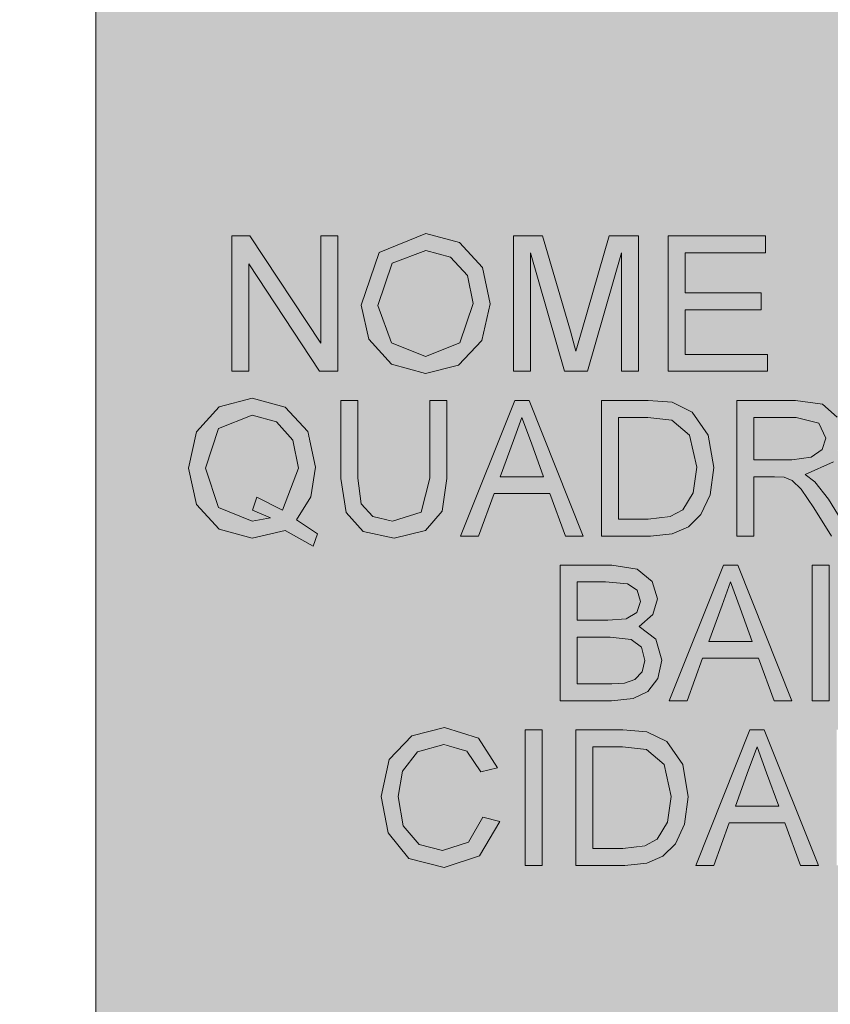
# Model space of a CAD drawing. Header units: metres. Extents: x -18.5 to 0.7, y -18.1 to 10.3.
# Tile 12 of 42: x -17.973 to -17.822, y 1.821 to 2.003. Entities that reach past the tile are written whole.
import ezdxf

# ---------------------------------------------------------------- set-up
doc = ezdxf.new("R2010")
doc.units = ezdxf.units.M
doc.layers.add('A-GENM', color=7, linetype='Continuous', lineweight=5)
doc.layers.add('I-FURN', color=7, linetype='Continuous', lineweight=5)

# ---------------------------------------------------------------- blocks, each defined once
blk = doc.blocks.new('PLACA_ENDERECO1 - PLACA_ENDERECO-2791811-MURETA_1')
at = {"layer": 'I-FURN', "true_color": 0xfffffc}
h = blk.add_hatch(color=7, dxfattribs=at)
h.paths.add_polyline_path([(-17.93989, 1.808), (-17.65854, 1.808), (-17.65854, 2.008), (-17.95854, 2.008), (-17.95854, 1.808)])
h.paths.add_polyline_path([(-17.72339, 1.84625), (-17.72971, 1.84797), (-17.73392, 1.85262), (-17.73536, 1.85887), (-17.73201, 1.86863), (-17.72335, 1.87215), (-17.71712, 1.8705), (-17.71288, 1.86588), (-17.71149, 1.85884), (-17.71296, 1.85235), (-17.71731, 1.8478)])
h.paths.add_polyline_path([(-17.89398, 1.84625), (-17.90052, 1.8479), (-17.90435, 1.85268), (-17.90566, 1.8594), (-17.90418, 1.86622), (-17.89995, 1.87064), (-17.89391, 1.87215), (-17.88763, 1.8702), (-17.88408, 1.86469), (-17.88722, 1.86394), (-17.89, 1.86786), (-17.89429, 1.86894), (-17.89895, 1.86767), (-17.90172, 1.86407), (-17.90252, 1.85939), (-17.90158, 1.85399), (-17.89863, 1.85054), (-17.89429, 1.84939), (-17.88949, 1.85095), (-17.88683, 1.85557), (-17.88369, 1.85477), (-17.88741, 1.84843), (-17.89, 1.84758)])
h.paths.add_polyline_path([(-17.74964, 1.84625), (-17.75635, 1.84783), (-17.7609, 1.8524), (-17.7624, 1.85921), (-17.7609, 1.86591), (-17.7565, 1.87061), (-17.7499, 1.87215), (-17.74494, 1.87123), (-17.74154, 1.86878), (-17.73964, 1.86462), (-17.74255, 1.86383), (-17.74397, 1.86671), (-17.74642, 1.86839), (-17.75015, 1.86898), (-17.75396, 1.86834), (-17.7567, 1.86656), (-17.75838, 1.86383), (-17.75927, 1.85908), (-17.75811, 1.85374), (-17.75468, 1.85046), (-17.74948, 1.84947), (-17.7456, 1.8502), (-17.74242, 1.85192), (-17.74242, 1.85646), (-17.74948, 1.85646), (-17.74948, 1.8596), (-17.73928, 1.8596), (-17.73928, 1.85021), (-17.74432, 1.84725), (-17.74948, 1.84628)])
h.paths.add_polyline_path([(-17.86087, 1.84665), (-17.86956, 1.84665), (-17.86956, 1.87176), (-17.8609, 1.87176), (-17.85642, 1.8714), (-17.85272, 1.8696), (-17.84975, 1.86531), (-17.84876, 1.85934), (-17.84943, 1.85427), (-17.85115, 1.85061), (-17.85344, 1.84834), (-17.85683, 1.84704), (-17.86048, 1.84665)])
h.paths.add_polyline_path([(-17.87898, 1.84665), (-17.87898, 1.87176), (-17.87584, 1.87176), (-17.87584, 1.84665)])
h.paths.add_polyline_path([(-17.82797, 1.84665), (-17.83084, 1.8545), (-17.84118, 1.8545), (-17.84405, 1.84665), (-17.84737, 1.84665), (-17.83735, 1.87176), (-17.83467, 1.87176), (-17.82465, 1.84665)])
h.paths.add_polyline_path([(-17.79618, 1.84665), (-17.79618, 1.87176), (-17.77813, 1.87176), (-17.77813, 1.86862), (-17.79304, 1.86862), (-17.79304, 1.86117), (-17.77891, 1.86117), (-17.77891, 1.85803), (-17.79304, 1.85803), (-17.79304, 1.84979), (-17.77774, 1.84979), (-17.77774, 1.84665), (-17.79304, 1.84665)])
h.paths.add_polyline_path([(-17.81221, 1.84665), (-17.82129, 1.84665), (-17.82129, 1.87176), (-17.81263, 1.87176), (-17.80815, 1.8714), (-17.80446, 1.8696), (-17.80148, 1.86531), (-17.8005, 1.85934), (-17.80117, 1.85427), (-17.80288, 1.85061), (-17.80518, 1.84834), (-17.80856, 1.84704)])
h.paths.add_polyline_path([(-17.72341, 1.84939), (-17.71705, 1.85194), (-17.71456, 1.85919), (-17.71563, 1.86437), (-17.71874, 1.8678), (-17.72337, 1.86901), (-17.7296, 1.86667), (-17.73222, 1.85884), (-17.7296, 1.85188)])
h.paths.add_polyline_path([(-17.81816, 1.84979), (-17.81221, 1.84983), (-17.80818, 1.85045), (-17.80623, 1.85152), (-17.80432, 1.85464), (-17.80364, 1.85939), (-17.80498, 1.86534), (-17.80824, 1.86812), (-17.81325, 1.86862), (-17.81816, 1.86862), (-17.81816, 1.85763)])
h.paths.add_polyline_path([(-17.86087, 1.84979), (-17.85644, 1.85045), (-17.8545, 1.85152), (-17.85259, 1.85464), (-17.8519, 1.85939), (-17.85324, 1.86534), (-17.8565, 1.86812), (-17.86095, 1.86862), (-17.86642, 1.86862), (-17.86642, 1.84979)])
h.paths.add_polyline_path([(-17.76518, 1.8541), (-17.77499, 1.8541), (-17.77499, 1.85724), (-17.76518, 1.85724)])
h.paths.add_polyline_path([(-17.83601, 1.85763), (-17.83199, 1.85763), (-17.83601, 1.86862), (-17.84003, 1.85763), (-17.83735, 1.85763)])
h.paths.add_polyline_path([(-17.75537, 1.87675), (-17.76169, 1.87846), (-17.7659, 1.88312), (-17.76734, 1.88937), (-17.76399, 1.89912), (-17.75533, 1.90264), (-17.74903, 1.90092), (-17.74486, 1.89638), (-17.7434, 1.88966), (-17.74494, 1.88284), (-17.74929, 1.87829), (-17.75535, 1.87675)])
h.paths.add_polyline_path([(-17.82955, 1.87714), (-17.83287, 1.87714), (-17.83575, 1.88499), (-17.84609, 1.88499), (-17.84896, 1.87714), (-17.85228, 1.87714), (-17.84225, 1.90226), (-17.83958, 1.90226), (-17.83269, 1.88499)])
h.paths.add_polyline_path([(-17.82581, 1.87714), (-17.82581, 1.90226), (-17.82267, 1.90226), (-17.82267, 1.87714), (-17.82465, 1.87714)])
h.paths.add_polyline_path([(-17.79886, 1.87714), (-17.80449, 1.88579), (-17.80622, 1.88745), (-17.80764, 1.88802), (-17.80946, 1.88813), (-17.81325, 1.88802), (-17.81325, 1.87714), (-17.81639, 1.87714), (-17.81639, 1.90226), (-17.80543, 1.90224), (-17.80054, 1.90158), (-17.79778, 1.89912), (-17.79681, 1.89527), (-17.79847, 1.89086), (-17.80373, 1.88852), (-17.80194, 1.88718), (-17.79886, 1.88307), (-17.79521, 1.87714), (-17.79676, 1.87714)])
h.paths.add_polyline_path([(-17.8725, 1.87714), (-17.8725, 1.90226), (-17.86292, 1.90226), (-17.85822, 1.90151), (-17.85542, 1.89912), (-17.85445, 1.89603), (-17.8553, 1.8931), (-17.85784, 1.89088), (-17.85475, 1.88853), (-17.85368, 1.8846), (-17.85453, 1.88109), (-17.85624, 1.87885), (-17.85897, 1.87757), (-17.86299, 1.87714), (-17.86956, 1.87714)])
h.paths.add_polyline_path([(-17.7701, 1.87714), (-17.77375, 1.87714), (-17.77937, 1.88579), (-17.78111, 1.88745), (-17.78253, 1.88802), (-17.78435, 1.88813), (-17.78814, 1.88802), (-17.78814, 1.87714), (-17.79128, 1.87714), (-17.79128, 1.90226), (-17.78032, 1.90224), (-17.77543, 1.90158), (-17.77268, 1.89918), (-17.7717, 1.89527), (-17.77354, 1.89077), (-17.77861, 1.88852), (-17.77683, 1.88718), (-17.77354, 1.88274), (-17.77345, 1.8826)])
h.paths.add_polyline_path([(-17.75539, 1.87989), (-17.74903, 1.88244), (-17.74654, 1.88968), (-17.74761, 1.89486), (-17.75073, 1.89829), (-17.75535, 1.8995), (-17.76158, 1.89716), (-17.7642, 1.88934), (-17.76158, 1.88237), (-17.7565, 1.88034)])
h.paths.add_polyline_path([(-17.86293, 1.88028), (-17.8606, 1.8804), (-17.85847, 1.88125), (-17.85732, 1.88248), (-17.85682, 1.88463), (-17.85741, 1.88704), (-17.85936, 1.88849), (-17.86363, 1.88891), (-17.86936, 1.88891), (-17.86936, 1.88028), (-17.86299, 1.88028)])
h.paths.add_polyline_path([(-17.83689, 1.88813), (-17.84092, 1.89911), (-17.84494, 1.88813), (-17.83916, 1.88813)])
h.paths.add_polyline_path([(-17.80946, 1.89127), (-17.80543, 1.89137), (-17.80244, 1.89185), (-17.8006, 1.89313), (-17.79996, 1.89538), (-17.80124, 1.89803), (-17.80557, 1.89912), (-17.81325, 1.89912), (-17.81325, 1.89127)])
h.paths.add_polyline_path([(-17.78111, 1.89127), (-17.77753, 1.89171), (-17.77549, 1.89313), (-17.77485, 1.89538), (-17.77612, 1.89803), (-17.78045, 1.89912), (-17.78814, 1.89912), (-17.78814, 1.89127), (-17.78253, 1.89127)])
h.paths.add_polyline_path([(-17.86936, 1.89205), (-17.86292, 1.89211), (-17.86003, 1.89247), (-17.85822, 1.89362), (-17.85759, 1.89553), (-17.85823, 1.89758), (-17.86003, 1.89879), (-17.86407, 1.89912), (-17.86936, 1.89912)])
h.paths.add_polyline_path([(-17.79029, 1.90253), (-17.79, 1.90558), (-17.7903, 1.90763), (-17.79108, 1.91077), (-17.78794, 1.91077), (-17.78794, 1.90763), (-17.7885, 1.90442), (-17.78966, 1.9032)])
h.paths.add_polyline_path([(-17.68003, 1.90253), (-17.67966, 1.90507), (-17.68003, 1.90763), (-17.68081, 1.91077), (-17.67767, 1.91077), (-17.67767, 1.90763), (-17.67824, 1.90442), (-17.6794, 1.9032)])
h.paths.add_polyline_path([(-17.91828, 1.90573), (-17.92345, 1.90866), (-17.92958, 1.90725), (-17.9358, 1.90903), (-17.93989, 1.91351), (-17.94137, 1.92019), (-17.93989, 1.92693), (-17.93569, 1.93155), (-17.92956, 1.93314), (-17.92343, 1.93152), (-17.91926, 1.92697), (-17.91785, 1.92021), (-17.9187, 1.91488), (-17.92133, 1.91065), (-17.91743, 1.90803), (-17.91783, 1.90696)])
h.paths.add_polyline_path([(-17.90325, 1.90724), (-17.90898, 1.90846), (-17.91216, 1.91197), (-17.91312, 1.91862), (-17.91312, 1.93275), (-17.90998, 1.93275), (-17.90996, 1.91826), (-17.90936, 1.91359), (-17.90723, 1.91122), (-17.90325, 1.91047), (-17.89823, 1.91203), (-17.89664, 1.91862), (-17.89664, 1.93275), (-17.8935, 1.93275), (-17.8935, 1.91826), (-17.89454, 1.91203), (-17.89742, 1.90864), (-17.90161, 1.90763)])
h.paths.add_polyline_path([(-17.74183, 1.90724), (-17.74815, 1.90895), (-17.75237, 1.91361), (-17.7538, 1.91986), (-17.75045, 1.92962), (-17.7418, 1.93314), (-17.73557, 1.93149), (-17.73132, 1.92687), (-17.72986, 1.92015), (-17.7314, 1.91334), (-17.73575, 1.90879), (-17.74029, 1.90763)])
h.paths.add_polyline_path([(-17.85577, 1.90763), (-17.86485, 1.90763), (-17.86485, 1.93275), (-17.85577, 1.93272), (-17.85171, 1.93239), (-17.84802, 1.93059), (-17.84504, 1.9263), (-17.84405, 1.92033), (-17.84472, 1.91526), (-17.84644, 1.9116), (-17.84873, 1.90932), (-17.85212, 1.90802), (-17.85249, 1.90798)])
h.paths.add_polyline_path([(-17.68591, 1.90763), (-17.70436, 1.90763), (-17.70436, 1.93275), (-17.68631, 1.93275), (-17.68631, 1.92961), (-17.70122, 1.92961), (-17.70122, 1.92215), (-17.68709, 1.92215), (-17.68709, 1.91901), (-17.70122, 1.91901), (-17.70122, 1.91077), (-17.68591, 1.91077)])
h.paths.add_polyline_path([(-17.88761, 1.90763), (-17.89093, 1.90763), (-17.8809, 1.93275), (-17.87823, 1.93275), (-17.86821, 1.90763), (-17.87152, 1.90763), (-17.8744, 1.91548), (-17.88474, 1.91548)])
h.paths.add_polyline_path([(-17.79483, 1.90763), (-17.79814, 1.90763), (-17.80102, 1.91548), (-17.81136, 1.91548), (-17.81423, 1.90763), (-17.81755, 1.90763), (-17.80752, 1.93275), (-17.80485, 1.93275), (-17.79676, 1.91249)])
h.paths.add_polyline_path([(-17.76871, 1.90763), (-17.77185, 1.90763), (-17.77185, 1.93275), (-17.76871, 1.93275), (-17.76871, 1.91077), (-17.75616, 1.91077), (-17.75616, 1.90763), (-17.76145, 1.90763)])
h.paths.add_polyline_path([(-17.71613, 1.90763), (-17.71927, 1.90763), (-17.71927, 1.92961), (-17.72751, 1.92961), (-17.72751, 1.93275), (-17.70789, 1.93275), (-17.70789, 1.92961), (-17.71613, 1.92961)])
h.paths.add_polyline_path([(-17.82221, 1.90763), (-17.82784, 1.91629), (-17.82957, 1.91794), (-17.83099, 1.91851), (-17.83405, 1.91862), (-17.8366, 1.91862), (-17.8366, 1.90763), (-17.83974, 1.90763), (-17.83974, 1.93275), (-17.82878, 1.93273), (-17.82389, 1.93207), (-17.82114, 1.92967), (-17.82016, 1.92576), (-17.82182, 1.92135), (-17.82708, 1.91901), (-17.82529, 1.91767), (-17.82221, 1.91356), (-17.81856, 1.90763), (-17.82007, 1.90763)])
h.paths.add_polyline_path([(-17.74185, 1.91038), (-17.7355, 1.91293), (-17.733, 1.92017), (-17.73407, 1.92535), (-17.73719, 1.92878), (-17.74181, 1.93), (-17.74804, 1.92766), (-17.75066, 1.91983), (-17.74804, 1.91286)])
h.paths.add_polyline_path([(-17.92957, 1.91038), (-17.92619, 1.91103), (-17.9295, 1.91242), (-17.92869, 1.91482), (-17.92392, 1.91244), (-17.921, 1.92037), (-17.92201, 1.92536), (-17.92506, 1.92878), (-17.92958, 1.92999), (-17.9358, 1.92746), (-17.93823, 1.92019), (-17.93566, 1.91286), (-17.92958, 1.91039)])
h.paths.add_polyline_path([(-17.86171, 1.91077), (-17.85577, 1.91082), (-17.85173, 1.91144), (-17.84979, 1.91251), (-17.84788, 1.91563), (-17.84719, 1.92038), (-17.84853, 1.92632), (-17.85179, 1.92911), (-17.85624, 1.92961), (-17.86171, 1.92961)])
h.paths.add_polyline_path([(-17.88359, 1.91862), (-17.87555, 1.91862), (-17.87957, 1.9296), (-17.88113, 1.92534)])
h.paths.add_polyline_path([(-17.80619, 1.91862), (-17.80216, 1.91862), (-17.80619, 1.9296), (-17.81021, 1.91862), (-17.80752, 1.91862)])
h.paths.add_polyline_path([(-17.83099, 1.92176), (-17.82878, 1.92186), (-17.82599, 1.92221), (-17.82395, 1.92363), (-17.82331, 1.92588), (-17.82458, 1.92852), (-17.82892, 1.92961), (-17.8366, 1.92961), (-17.8366, 1.92176), (-17.83281, 1.92176)])
h.paths.add_polyline_path([(-17.6869, 1.93303), (-17.68653, 1.93556), (-17.6869, 1.93813), (-17.68768, 1.94127), (-17.68454, 1.94127), (-17.68454, 1.93813), (-17.6851, 1.93492), (-17.68653, 1.93342)])
h.paths.add_polyline_path([(-17.89742, 1.93774), (-17.90374, 1.93945), (-17.90796, 1.9441), (-17.90939, 1.95035), (-17.90604, 1.96011), (-17.89739, 1.96363), (-17.89109, 1.9619), (-17.88691, 1.95736), (-17.88545, 1.95064), (-17.88699, 1.94383), (-17.89134, 1.93928), (-17.89664, 1.93794)])
h.paths.add_polyline_path([(-17.72647, 1.93774), (-17.7322, 1.93895), (-17.7354, 1.94257), (-17.73634, 1.94912), (-17.73634, 1.96324), (-17.7332, 1.96324), (-17.73319, 1.94875), (-17.73258, 1.94408), (-17.73045, 1.94171), (-17.72647, 1.94097), (-17.72143, 1.94257), (-17.71986, 1.94912), (-17.71986, 1.96324), (-17.71672, 1.96324), (-17.71672, 1.94875), (-17.71776, 1.94252), (-17.72064, 1.93913), (-17.72483, 1.93813)])
h.paths.add_polyline_path([(-17.84719, 1.93813), (-17.85249, 1.93813), (-17.85249, 1.96324), (-17.83444, 1.96324), (-17.83444, 1.9601), (-17.84935, 1.9601), (-17.84935, 1.95265), (-17.83523, 1.95265), (-17.83523, 1.94951), (-17.84935, 1.94951), (-17.84935, 1.94127), (-17.83405, 1.94127), (-17.83405, 1.93813), (-17.847, 1.93813)])
h.paths.add_polyline_path([(-17.87169, 1.93813), (-17.878, 1.9601), (-17.878, 1.93813), (-17.88114, 1.93813), (-17.88114, 1.96324), (-17.87574, 1.96324), (-17.86956, 1.94184), (-17.86339, 1.96324), (-17.85798, 1.96324), (-17.85798, 1.93813), (-17.86112, 1.93813), (-17.86112, 1.9601), (-17.86743, 1.93813), (-17.8706, 1.93813)])
h.paths.add_polyline_path([(-17.77793, 1.93813), (-17.78081, 1.94598), (-17.79115, 1.94598), (-17.79402, 1.93813), (-17.79734, 1.93813), (-17.78731, 1.96324), (-17.78464, 1.96324), (-17.77462, 1.93813)])
h.paths.add_polyline_path([(-17.91707, 1.93813), (-17.93019, 1.95803), (-17.93019, 1.93813), (-17.93333, 1.93813), (-17.93333, 1.96324), (-17.92997, 1.96324), (-17.91685, 1.94335), (-17.91685, 1.96324), (-17.91371, 1.96324), (-17.91371, 1.93813), (-17.91685, 1.93813)])
h.paths.add_polyline_path([(-17.81755, 1.93813), (-17.81953, 1.93813), (-17.81953, 1.96324), (-17.81087, 1.96324), (-17.80638, 1.96288), (-17.80269, 1.96108), (-17.79972, 1.95679), (-17.79873, 1.95082), (-17.7994, 1.94575), (-17.80112, 1.9421), (-17.80341, 1.93982), (-17.80679, 1.93852), (-17.81083, 1.93813), (-17.81639, 1.93813)])
h.paths.add_polyline_path([(-17.69474, 1.93813), (-17.69762, 1.94598), (-17.70796, 1.94598), (-17.71083, 1.93813), (-17.71415, 1.93813), (-17.70412, 1.96324), (-17.70145, 1.96324), (-17.69143, 1.93813)])
h.paths.add_polyline_path([(-17.76145, 1.93813), (-17.76145, 1.96324), (-17.75015, 1.96318), (-17.74561, 1.96256), (-17.74284, 1.9601), (-17.74188, 1.95625), (-17.74353, 1.95184), (-17.74879, 1.94951), (-17.74701, 1.94817), (-17.74392, 1.94406), (-17.74027, 1.93813), (-17.74392, 1.93813), (-17.74955, 1.94678), (-17.75129, 1.94844), (-17.7527, 1.94901), (-17.75452, 1.94912), (-17.75831, 1.94901), (-17.75831, 1.93813)])
h.paths.add_polyline_path([(-17.89744, 1.94088), (-17.89109, 1.94343), (-17.88859, 1.95067), (-17.88966, 1.95585), (-17.89278, 1.95928), (-17.8974, 1.96049), (-17.90363, 1.95815), (-17.90625, 1.95032), (-17.9036, 1.94335), (-17.90168, 1.94257)])
h.paths.add_polyline_path([(-17.81639, 1.94127), (-17.81045, 1.94131), (-17.80641, 1.94193), (-17.80446, 1.943), (-17.80255, 1.94612), (-17.80187, 1.95087), (-17.80321, 1.95682), (-17.80647, 1.9596), (-17.81092, 1.9601), (-17.81639, 1.9601), (-17.81639, 1.94257)])
h.paths.add_polyline_path([(-17.70435, 1.94912), (-17.69877, 1.94912), (-17.70279, 1.9601), (-17.70681, 1.94912)])
h.paths.add_polyline_path([(-17.78731, 1.94912), (-17.78196, 1.94912), (-17.78598, 1.9601), (-17.79, 1.94912), (-17.78754, 1.94912)])
h.paths.add_polyline_path([(-17.75452, 1.95226), (-17.75015, 1.9524), (-17.74751, 1.95284), (-17.74567, 1.95412), (-17.74503, 1.95637), (-17.7463, 1.95902), (-17.75063, 1.9601), (-17.75831, 1.9601), (-17.75831, 1.95226)])
at = {"layer": 'I-FURN'}
blk.add_line((-17.95854, 2.008), (-17.95854, 1.808), dxfattribs=at)

msp = doc.modelspace()

# ---------------------------------------------------------------- hatches: boundary and pattern name
at = {"layer": 'A-GENM'}
h = msp.add_hatch(color=256, dxfattribs=at)
h.paths.add_polyline_path([(-17.89742, 1.93774), (-17.89134, 1.93928), (-17.88699, 1.94383), (-17.88545, 1.95064), (-17.88699, 1.95745), (-17.89116, 1.96198), (-17.8974, 1.96363), (-17.90604, 1.96011), (-17.90938, 1.95032), (-17.90796, 1.9441), (-17.90374, 1.93944), (-17.89744, 1.93774)])
h.paths.add_polyline_path([(-17.89744, 1.94088), (-17.90374, 1.9434), (-17.90624, 1.95035), (-17.90363, 1.95815), (-17.89739, 1.9605), (-17.89278, 1.95928), (-17.88966, 1.95585), (-17.88859, 1.95067), (-17.89128, 1.94335), (-17.89664, 1.9412)])
for points in [[(-17.93019, 1.93813), (-17.93019, 1.95803), (-17.91707, 1.93813), (-17.91371, 1.93813), (-17.91371, 1.96324), (-17.91685, 1.96324), (-17.91685, 1.94335), (-17.92997, 1.96324), (-17.93333, 1.96324), (-17.93333, 1.93813)], [(-17.86844, 1.93813), (-17.86743, 1.93813), (-17.86112, 1.9601), (-17.86112, 1.93813), (-17.85798, 1.93813), (-17.85798, 1.96324), (-17.86339, 1.96324), (-17.86956, 1.94184), (-17.87574, 1.96324), (-17.88114, 1.96324), (-17.88114, 1.93813), (-17.878, 1.93813), (-17.878, 1.9601), (-17.87169, 1.93813), (-17.86956, 1.93813)], [(-17.84935, 1.93813), (-17.83405, 1.93813), (-17.83405, 1.94127), (-17.84935, 1.94127), (-17.84935, 1.94951), (-17.83523, 1.94951), (-17.83523, 1.95265), (-17.84935, 1.95265), (-17.84935, 1.9601), (-17.83444, 1.9601), (-17.83444, 1.96324), (-17.85249, 1.96324), (-17.85249, 1.93813)], [(-17.90325, 1.90724), (-17.89742, 1.90864), (-17.89435, 1.91225), (-17.8935, 1.91862), (-17.8935, 1.93275), (-17.89664, 1.93275), (-17.89664, 1.91837), (-17.89823, 1.91203), (-17.90354, 1.91038), (-17.90723, 1.91122), (-17.90936, 1.91359), (-17.90998, 1.91862), (-17.90998, 1.93275), (-17.91312, 1.93275), (-17.91312, 1.91826), (-17.91216, 1.91197), (-17.90898, 1.90846), (-17.9051, 1.90763)], [(-17.82465, 1.87714), (-17.82267, 1.87714), (-17.82267, 1.90226), (-17.82581, 1.90226), (-17.82581, 1.87714)], [(-17.89398, 1.84625), (-17.88741, 1.84843), (-17.88369, 1.85477), (-17.88683, 1.85557), (-17.88949, 1.85095), (-17.89429, 1.84939), (-17.89863, 1.85054), (-17.90158, 1.85399), (-17.90252, 1.8594), (-17.90158, 1.86426), (-17.89895, 1.86767), (-17.89391, 1.86898), (-17.88979, 1.8678), (-17.88722, 1.86394), (-17.88408, 1.86469), (-17.88763, 1.8702), (-17.89398, 1.87214), (-17.89995, 1.87064), (-17.90418, 1.86622), (-17.90566, 1.85939), (-17.90435, 1.85268), (-17.90052, 1.8479)], [(-17.87584, 1.84665), (-17.87584, 1.87176), (-17.87898, 1.87176), (-17.87898, 1.84665)]]:
    msp.add_hatch(color=256, dxfattribs=at).paths.add_polyline_path(points)
h = msp.add_hatch(color=256, dxfattribs=at)
h.paths.add_polyline_path([(-17.91828, 1.90573), (-17.91743, 1.90803), (-17.92133, 1.91065), (-17.9187, 1.91488), (-17.91783, 1.92037), (-17.91941, 1.92712), (-17.92343, 1.93152), (-17.92958, 1.93314), (-17.93577, 1.93147), (-17.93989, 1.92693), (-17.94137, 1.92019), (-17.93989, 1.91349), (-17.93566, 1.90888), (-17.92955, 1.90724), (-17.92345, 1.90866), (-17.9187, 1.90596)])
h.paths.add_polyline_path([(-17.92957, 1.91038), (-17.9358, 1.91292), (-17.93823, 1.92019), (-17.93577, 1.92754), (-17.92956, 1.93), (-17.92506, 1.92878), (-17.92201, 1.92536), (-17.92097, 1.92021), (-17.92392, 1.91244), (-17.92869, 1.91482), (-17.9295, 1.91242), (-17.92619, 1.91103), (-17.92956, 1.91038)])
h = msp.add_hatch(color=256, dxfattribs=at)
h.paths.add_polyline_path([(-17.86821, 1.90763), (-17.87823, 1.93275), (-17.8809, 1.93275), (-17.89093, 1.90763), (-17.88761, 1.90763), (-17.88474, 1.91548), (-17.8744, 1.91548), (-17.87152, 1.90763)])
h.paths.add_polyline_path([(-17.87555, 1.91862), (-17.88359, 1.91862), (-17.87957, 1.92961), (-17.87781, 1.9248)])
h = msp.add_hatch(color=256, dxfattribs=at)
h.paths.add_polyline_path([(-17.86171, 1.90763), (-17.85577, 1.90763), (-17.85173, 1.90806), (-17.84853, 1.90952), (-17.84644, 1.9116), (-17.84472, 1.91526), (-17.84405, 1.92033), (-17.84506, 1.92632), (-17.84802, 1.93059), (-17.85179, 1.93239), (-17.85798, 1.93275), (-17.86485, 1.93275), (-17.86485, 1.90763)])
h.paths.add_polyline_path([(-17.86171, 1.91077), (-17.86171, 1.92961), (-17.85577, 1.92956), (-17.85179, 1.92911), (-17.84853, 1.92632), (-17.84719, 1.92038), (-17.84788, 1.91563), (-17.84979, 1.91251), (-17.85249, 1.91119), (-17.85616, 1.91077), (-17.86112, 1.91077)])
h = msp.add_hatch(color=256, dxfattribs=at)
h.paths.add_polyline_path([(-17.81856, 1.90763), (-17.82275, 1.91444), (-17.82548, 1.91781), (-17.82708, 1.91901), (-17.82182, 1.92135), (-17.82012, 1.92588), (-17.82114, 1.92967), (-17.82395, 1.93208), (-17.82892, 1.93275), (-17.83974, 1.93275), (-17.83974, 1.90763), (-17.8366, 1.90763), (-17.8366, 1.91862), (-17.83099, 1.91851), (-17.8295, 1.91791), (-17.82784, 1.91629), (-17.82548, 1.91284), (-17.82221, 1.90763), (-17.82007, 1.90763)])
h.paths.add_polyline_path([(-17.8366, 1.92176), (-17.8366, 1.92961), (-17.82878, 1.92961), (-17.82458, 1.92852), (-17.82326, 1.92576), (-17.82395, 1.92363), (-17.82599, 1.92221), (-17.82957, 1.92176), (-17.8357, 1.92176)])
h = msp.add_hatch(color=256, dxfattribs=at)
h.paths.add_polyline_path([(-17.8725, 1.87714), (-17.86293, 1.87715), (-17.85897, 1.87757), (-17.85624, 1.87885), (-17.85441, 1.88125), (-17.85367, 1.88463), (-17.85475, 1.88853), (-17.85784, 1.89088), (-17.8553, 1.8931), (-17.85445, 1.89603), (-17.85546, 1.89924), (-17.85823, 1.90152), (-17.86292, 1.90226), (-17.8725, 1.90226)])
h.paths.add_polyline_path([(-17.86299, 1.88028), (-17.86936, 1.88028), (-17.86936, 1.88891), (-17.86292, 1.88888), (-17.85936, 1.88849), (-17.85741, 1.88704), (-17.85681, 1.8846), (-17.85732, 1.88248), (-17.85897, 1.88097), (-17.8606, 1.8804), (-17.86293, 1.88028)])
h.paths.add_polyline_path([(-17.86936, 1.89205), (-17.86936, 1.89912), (-17.86292, 1.89902), (-17.86003, 1.89879), (-17.85822, 1.89758), (-17.85759, 1.89553), (-17.85827, 1.89348), (-17.86028, 1.89232), (-17.86363, 1.89205), (-17.86669, 1.89205)])
h = msp.add_hatch(color=256, dxfattribs=at)
h.paths.add_polyline_path([(-17.82955, 1.87714), (-17.83958, 1.90226), (-17.84225, 1.90226), (-17.85228, 1.87714), (-17.84896, 1.87714), (-17.84609, 1.88499), (-17.83575, 1.88499), (-17.83287, 1.87714)])
h.paths.add_polyline_path([(-17.83958, 1.88813), (-17.84494, 1.88813), (-17.84092, 1.89912), (-17.83689, 1.88813)])
h = msp.add_hatch(color=256, dxfattribs=at)
h.paths.add_polyline_path([(-17.86642, 1.84665), (-17.86048, 1.84665), (-17.85644, 1.84708), (-17.85344, 1.84834), (-17.85115, 1.85061), (-17.8494, 1.8545), (-17.84876, 1.85934), (-17.84977, 1.86534), (-17.85272, 1.8696), (-17.8565, 1.87141), (-17.86299, 1.87176), (-17.86956, 1.87176), (-17.86956, 1.84665)])
h.paths.add_polyline_path([(-17.86087, 1.84979), (-17.86642, 1.84979), (-17.86642, 1.86862), (-17.8609, 1.86862), (-17.8565, 1.86812), (-17.85324, 1.86534), (-17.8519, 1.85939), (-17.85267, 1.8545), (-17.8545, 1.85152), (-17.85683, 1.85024), (-17.86048, 1.84983)])
h = msp.add_hatch(color=256, dxfattribs=at)
h.paths.add_polyline_path([(-17.84737, 1.84665), (-17.84405, 1.84665), (-17.84118, 1.8545), (-17.83084, 1.8545), (-17.82797, 1.84665), (-17.82465, 1.84665), (-17.83467, 1.87176), (-17.83735, 1.87176), (-17.84354, 1.85624)])
h.paths.add_polyline_path([(-17.84003, 1.85763), (-17.83601, 1.86862), (-17.83199, 1.85763), (-17.83735, 1.85763)])

# ---------------------------------------------------------------- linework, layer by layer
for p, q in [((-17.8974, 1.96363), (-17.90604, 1.96011)), ((-17.89116, 1.96198), (-17.8974, 1.96363)), ((-17.92997, 1.96324), (-17.93333, 1.96324)), ((-17.93333, 1.96324), (-17.93333, 1.93813)), ((-17.91685, 1.94335), (-17.92997, 1.96324)), ((-17.91371, 1.96324), (-17.91685, 1.96324)), ((-17.91685, 1.96324), (-17.91685, 1.94335)), ((-17.91371, 1.93813), (-17.91371, 1.96324)), ((-17.88691, 1.95736), (-17.89116, 1.96198)), ((-17.87574, 1.96324), (-17.88114, 1.96324)), ((-17.88114, 1.96324), (-17.88114, 1.93813)), ((-17.8706, 1.94554), (-17.87574, 1.96324)), ((-17.86339, 1.96324), (-17.86844, 1.94585)), ((-17.85798, 1.96324), (-17.86339, 1.96324)), ((-17.85798, 1.93813), (-17.85798, 1.96324)), ((-17.83444, 1.96324), (-17.85249, 1.96324)), ((-17.85249, 1.96324), (-17.85249, 1.93813)), ((-17.83444, 1.9601), (-17.83444, 1.96324)), ((-17.90604, 1.96011), (-17.90939, 1.95035)), ((-17.90363, 1.95815), (-17.89739, 1.9605)), ((-17.89739, 1.9605), (-17.89278, 1.95928)), ((-17.878, 1.93813), (-17.878, 1.9601)), ((-17.878, 1.9601), (-17.87169, 1.93813)), ((-17.86743, 1.93813), (-17.86112, 1.9601)), ((-17.86112, 1.9601), (-17.86112, 1.93813)), ((-17.84935, 1.95265), (-17.84935, 1.9601)), ((-17.84935, 1.9601), (-17.83444, 1.9601)), ((-17.89278, 1.95928), (-17.88966, 1.95585)), ((-17.93019, 1.93813), (-17.93019, 1.95803)), ((-17.93019, 1.95803), (-17.91707, 1.93813)), ((-17.90625, 1.95032), (-17.90363, 1.95815)), ((-17.88545, 1.95064), (-17.88691, 1.95736)), ((-17.88966, 1.95585), (-17.88859, 1.95067)), ((-17.83523, 1.95265), (-17.84935, 1.95265)), ((-17.83523, 1.94951), (-17.83523, 1.95265)), ((-17.90939, 1.95035), (-17.90796, 1.9441)), ((-17.90374, 1.9434), (-17.90625, 1.95032)), ((-17.88859, 1.95067), (-17.89109, 1.94343)), ((-17.88699, 1.94383), (-17.88545, 1.95064)), ((-17.84935, 1.94127), (-17.84935, 1.94951)), ((-17.84935, 1.94951), (-17.83523, 1.94951)), ((-17.86956, 1.94184), (-17.8706, 1.94554)), ((-17.86844, 1.94585), (-17.86956, 1.94184)), ((-17.90796, 1.9441), (-17.90374, 1.93944)), ((-17.89134, 1.93928), (-17.88699, 1.94383)), ((-17.89744, 1.94088), (-17.90374, 1.9434)), ((-17.89109, 1.94343), (-17.89744, 1.94088)), ((-17.83405, 1.94127), (-17.84935, 1.94127)), ((-17.83405, 1.93813), (-17.83405, 1.94127)), ((-17.93333, 1.93813), (-17.93019, 1.93813)), ((-17.91707, 1.93813), (-17.91371, 1.93813)), ((-17.90374, 1.93944), (-17.89742, 1.93774)), ((-17.89742, 1.93774), (-17.89134, 1.93928)), ((-17.88114, 1.93813), (-17.878, 1.93813)), ((-17.87169, 1.93813), (-17.86743, 1.93813)), ((-17.86112, 1.93813), (-17.85798, 1.93813)), ((-17.85249, 1.93813), (-17.83405, 1.93813)), ((-17.92958, 1.93314), (-17.93569, 1.93155)), ((-17.92343, 1.93152), (-17.92958, 1.93314)), ((-17.90998, 1.93275), (-17.91312, 1.93275)), ((-17.91312, 1.93275), (-17.91312, 1.91826)), ((-17.90998, 1.91837), (-17.90998, 1.93275)), ((-17.89664, 1.93275), (-17.89664, 1.91837)), ((-17.8935, 1.93275), (-17.89664, 1.93275)), ((-17.8935, 1.91826), (-17.8935, 1.93275)), ((-17.8809, 1.93275), (-17.89093, 1.90763)), ((-17.87823, 1.93275), (-17.8809, 1.93275)), ((-17.86821, 1.90763), (-17.87823, 1.93275)), ((-17.85619, 1.93275), (-17.86485, 1.93275)), ((-17.86485, 1.93275), (-17.86485, 1.90763)), ((-17.85171, 1.93239), (-17.85619, 1.93275)), ((-17.82892, 1.93275), (-17.83974, 1.93275)), ((-17.83974, 1.93275), (-17.83974, 1.90763)), ((-17.82389, 1.93207), (-17.82892, 1.93275)), ((-17.93569, 1.93155), (-17.93989, 1.92693)), ((-17.91926, 1.92697), (-17.92343, 1.93152)), ((-17.84802, 1.93059), (-17.85171, 1.93239)), ((-17.82114, 1.92967), (-17.82389, 1.93207)), ((-17.93577, 1.92754), (-17.92956, 1.93)), ((-17.92956, 1.93), (-17.92506, 1.92878)), ((-17.88113, 1.92534), (-17.87957, 1.92961)), ((-17.87957, 1.92961), (-17.87781, 1.9248)), ((-17.86171, 1.91077), (-17.86171, 1.92961)), ((-17.86171, 1.92961), (-17.85624, 1.92961)), ((-17.85624, 1.92961), (-17.85179, 1.92911)), ((-17.85179, 1.92911), (-17.84853, 1.92632)), ((-17.84504, 1.9263), (-17.84802, 1.93059)), ((-17.8366, 1.92176), (-17.8366, 1.92961)), ((-17.8366, 1.92961), (-17.82878, 1.92961)), ((-17.82878, 1.92961), (-17.82458, 1.92852)), ((-17.93823, 1.92019), (-17.93577, 1.92754)), ((-17.92506, 1.92878), (-17.92201, 1.92536)), ((-17.82458, 1.92852), (-17.82326, 1.92576)), ((-17.93989, 1.92693), (-17.94137, 1.92019)), ((-17.92201, 1.92536), (-17.92097, 1.92021)), ((-17.91783, 1.92037), (-17.91926, 1.92697)), ((-17.84853, 1.92632), (-17.84719, 1.92038)), ((-17.84405, 1.92033), (-17.84504, 1.9263)), ((-17.82326, 1.92576), (-17.82395, 1.92363)), ((-17.88359, 1.91862), (-17.88113, 1.92534)), ((-17.87781, 1.9248), (-17.87555, 1.91862)), ((-17.82395, 1.92363), (-17.82599, 1.92221)), ((-17.82957, 1.92176), (-17.8366, 1.92176)), ((-17.82599, 1.92221), (-17.82957, 1.92176)), ((-17.94137, 1.92019), (-17.93989, 1.91349)), ((-17.9358, 1.91292), (-17.93823, 1.92019)), ((-17.92097, 1.92021), (-17.92392, 1.91244)), ((-17.9187, 1.91488), (-17.91783, 1.92037)), ((-17.84719, 1.92038), (-17.84788, 1.91563)), ((-17.84472, 1.91526), (-17.84405, 1.92033)), ((-17.82708, 1.91901), (-17.82182, 1.92135)), ((-17.91312, 1.91826), (-17.91216, 1.91197)), ((-17.90936, 1.91359), (-17.90998, 1.91837)), ((-17.89664, 1.91837), (-17.89823, 1.91203)), ((-17.89435, 1.91225), (-17.8935, 1.91826)), ((-17.87555, 1.91862), (-17.88359, 1.91862)), ((-17.8366, 1.90763), (-17.8366, 1.91862)), ((-17.8366, 1.91862), (-17.83281, 1.91862)), ((-17.83281, 1.91862), (-17.83099, 1.91851)), ((-17.83099, 1.91851), (-17.8295, 1.91791)), ((-17.82529, 1.91767), (-17.82708, 1.91901)), ((-17.8295, 1.91791), (-17.82784, 1.91629)), ((-17.82784, 1.91629), (-17.82548, 1.91284)), ((-17.82275, 1.91444), (-17.82529, 1.91767)), ((-17.92869, 1.91482), (-17.9295, 1.91242)), ((-17.92392, 1.91244), (-17.92869, 1.91482)), ((-17.92133, 1.91065), (-17.9187, 1.91488)), ((-17.88761, 1.90763), (-17.88474, 1.91548)), ((-17.88474, 1.91548), (-17.8744, 1.91548)), ((-17.8744, 1.91548), (-17.87152, 1.90763)), ((-17.84788, 1.91563), (-17.84979, 1.91251)), ((-17.84644, 1.9116), (-17.84472, 1.91526)), ((-17.81856, 1.90763), (-17.82275, 1.91444)), ((-17.93989, 1.91349), (-17.93566, 1.90888)), ((-17.92957, 1.91038), (-17.9358, 1.91292)), ((-17.90723, 1.91122), (-17.90936, 1.91359)), ((-17.82548, 1.91284), (-17.82221, 1.90763)), ((-17.92619, 1.91103), (-17.92957, 1.91038)), ((-17.9295, 1.91242), (-17.92619, 1.91103)), ((-17.91216, 1.91197), (-17.90898, 1.90846)), ((-17.90354, 1.91038), (-17.90723, 1.91122)), ((-17.89823, 1.91203), (-17.90354, 1.91038)), ((-17.89742, 1.90864), (-17.89435, 1.91225)), ((-17.85616, 1.91077), (-17.86171, 1.91077)), ((-17.85212, 1.91123), (-17.85616, 1.91077)), ((-17.84979, 1.91251), (-17.85212, 1.91123)), ((-17.84873, 1.90932), (-17.84644, 1.9116)), ((-17.91743, 1.90803), (-17.92133, 1.91065)), ((-17.85173, 1.90806), (-17.84873, 1.90932)), ((-17.93566, 1.90888), (-17.92955, 1.90724)), ((-17.92955, 1.90724), (-17.92345, 1.90866)), ((-17.92345, 1.90866), (-17.91828, 1.90573)), ((-17.91828, 1.90573), (-17.91743, 1.90803)), ((-17.90898, 1.90846), (-17.90325, 1.90724)), ((-17.90325, 1.90724), (-17.89742, 1.90864)), ((-17.89093, 1.90763), (-17.88761, 1.90763)), ((-17.87152, 1.90763), (-17.86821, 1.90763)), ((-17.86485, 1.90763), (-17.85577, 1.90763)), ((-17.85577, 1.90763), (-17.85173, 1.90806)), ((-17.83974, 1.90763), (-17.8366, 1.90763)), ((-17.86292, 1.90226), (-17.8725, 1.90226)), ((-17.8725, 1.90226), (-17.8725, 1.87714)), ((-17.85823, 1.90152), (-17.86292, 1.90226)), ((-17.84225, 1.90226), (-17.85228, 1.87714)), ((-17.83958, 1.90226), (-17.84225, 1.90226)), ((-17.82955, 1.87714), (-17.83958, 1.90226)), ((-17.82267, 1.90226), (-17.82581, 1.90226)), ((-17.82581, 1.90226), (-17.82581, 1.87714)), ((-17.82267, 1.87714), (-17.82267, 1.90226)), ((-17.85546, 1.89924), (-17.85823, 1.90152)), ((-17.86936, 1.89205), (-17.86936, 1.89912)), ((-17.86936, 1.89912), (-17.86407, 1.89912)), ((-17.86407, 1.89912), (-17.86003, 1.89879)), ((-17.86003, 1.89879), (-17.85822, 1.89758)), ((-17.85445, 1.89603), (-17.85546, 1.89924)), ((-17.84248, 1.89484), (-17.84092, 1.89912)), ((-17.84092, 1.89912), (-17.83916, 1.8943)), ((-17.85822, 1.89758), (-17.85759, 1.89553)), ((-17.85759, 1.89553), (-17.85827, 1.89348)), ((-17.8553, 1.8931), (-17.85445, 1.89603)), ((-17.84494, 1.88813), (-17.84248, 1.89484)), ((-17.85827, 1.89348), (-17.86028, 1.89232)), ((-17.85784, 1.89088), (-17.8553, 1.8931)), ((-17.83916, 1.8943), (-17.83689, 1.88813)), ((-17.86363, 1.89205), (-17.86936, 1.89205)), ((-17.86028, 1.89232), (-17.86363, 1.89205)), ((-17.85475, 1.88853), (-17.85784, 1.89088)), ((-17.86936, 1.88028), (-17.86936, 1.88891)), ((-17.86936, 1.88891), (-17.86323, 1.88891)), ((-17.86323, 1.88891), (-17.85936, 1.88849)), ((-17.85936, 1.88849), (-17.85741, 1.88704)), ((-17.85367, 1.88463), (-17.85475, 1.88853)), ((-17.83689, 1.88813), (-17.84494, 1.88813)), ((-17.85741, 1.88704), (-17.85681, 1.8846)), ((-17.85681, 1.8846), (-17.85732, 1.88248)), ((-17.85441, 1.88125), (-17.85367, 1.88463)), ((-17.84896, 1.87714), (-17.84609, 1.88499)), ((-17.84609, 1.88499), (-17.83575, 1.88499)), ((-17.83575, 1.88499), (-17.83287, 1.87714)), ((-17.85732, 1.88248), (-17.85863, 1.88109)), ((-17.86293, 1.88028), (-17.86936, 1.88028)), ((-17.8606, 1.8804), (-17.86293, 1.88028)), ((-17.85863, 1.88109), (-17.8606, 1.8804)), ((-17.85624, 1.87885), (-17.85441, 1.88125)), ((-17.85897, 1.87757), (-17.85624, 1.87885)), ((-17.8725, 1.87714), (-17.86299, 1.87714)), ((-17.86299, 1.87714), (-17.85897, 1.87757)), ((-17.85228, 1.87714), (-17.84896, 1.87714)), ((-17.83287, 1.87714), (-17.82955, 1.87714)), ((-17.82581, 1.87714), (-17.82267, 1.87714)), ((-17.89391, 1.87215), (-17.89995, 1.87064)), ((-17.88763, 1.8702), (-17.89391, 1.87215)), ((-17.87584, 1.87176), (-17.87898, 1.87176)), ((-17.87898, 1.87176), (-17.87898, 1.84665)), ((-17.87584, 1.84665), (-17.87584, 1.87176)), ((-17.8609, 1.87176), (-17.86956, 1.87176)), ((-17.86956, 1.87176), (-17.86956, 1.84665)), ((-17.85642, 1.8714), (-17.8609, 1.87176)), ((-17.85272, 1.8696), (-17.85642, 1.8714)), ((-17.83735, 1.87176), (-17.84737, 1.84665)), ((-17.83467, 1.87176), (-17.83735, 1.87176)), ((-17.82465, 1.84665), (-17.83467, 1.87176)), ((-17.89995, 1.87064), (-17.90418, 1.86622)), ((-17.89895, 1.86767), (-17.89404, 1.86901)), ((-17.89404, 1.86901), (-17.88979, 1.8678)), ((-17.88408, 1.86469), (-17.88763, 1.8702)), ((-17.84975, 1.86531), (-17.85272, 1.8696)), ((-17.90172, 1.86407), (-17.89895, 1.86767)), ((-17.88979, 1.8678), (-17.88722, 1.86394)), ((-17.86642, 1.84979), (-17.86642, 1.86862)), ((-17.86642, 1.86862), (-17.86095, 1.86862)), ((-17.86095, 1.86862), (-17.8565, 1.86812)), ((-17.8565, 1.86812), (-17.85324, 1.86534)), ((-17.83757, 1.86435), (-17.83601, 1.86862)), ((-17.83601, 1.86862), (-17.83425, 1.86381)), ((-17.90418, 1.86622), (-17.90566, 1.85939)), ((-17.85324, 1.86534), (-17.8519, 1.85939)), ((-17.84876, 1.85934), (-17.84975, 1.86531)), ((-17.90252, 1.8594), (-17.90172, 1.86407)), ((-17.88722, 1.86394), (-17.88408, 1.86469)), ((-17.84003, 1.85763), (-17.83757, 1.86435)), ((-17.83425, 1.86381), (-17.83199, 1.85763)), ((-17.90566, 1.85939), (-17.90435, 1.85268)), ((-17.90158, 1.85399), (-17.90252, 1.8594)), ((-17.8519, 1.85939), (-17.85259, 1.85464)), ((-17.84943, 1.85427), (-17.84876, 1.85934)), ((-17.83199, 1.85763), (-17.84003, 1.85763)), ((-17.88683, 1.85557), (-17.88949, 1.85095)), ((-17.88741, 1.84843), (-17.88369, 1.85477)), ((-17.88369, 1.85477), (-17.88683, 1.85557)), ((-17.85259, 1.85464), (-17.8545, 1.85152)), ((-17.85115, 1.85061), (-17.84943, 1.85427)), ((-17.84405, 1.84665), (-17.84118, 1.8545)), ((-17.84118, 1.8545), (-17.83084, 1.8545)), ((-17.83084, 1.8545), (-17.82797, 1.84665)), ((-17.90435, 1.85268), (-17.90052, 1.8479)), ((-17.89863, 1.85054), (-17.90158, 1.85399)), ((-17.88949, 1.85095), (-17.89429, 1.84939)), ((-17.8545, 1.85152), (-17.85683, 1.85024)), ((-17.85344, 1.84834), (-17.85115, 1.85061)), ((-17.89429, 1.84939), (-17.89863, 1.85054)), ((-17.86087, 1.84979), (-17.86642, 1.84979)), ((-17.85683, 1.85024), (-17.86087, 1.84979)), ((-17.90052, 1.8479), (-17.89398, 1.84625)), ((-17.89398, 1.84625), (-17.88741, 1.84843)), ((-17.86048, 1.84665), (-17.85644, 1.84708)), ((-17.85644, 1.84708), (-17.85344, 1.84834)), ((-17.87898, 1.84665), (-17.87584, 1.84665)), ((-17.86956, 1.84665), (-17.86048, 1.84665)), ((-17.84737, 1.84665), (-17.84405, 1.84665)), ((-17.82797, 1.84665), (-17.82465, 1.84665))]:
    msp.add_line(p, q, dxfattribs=at)

# ---------------------------------------------------------------- block references
at = {"layer": 'I-FURN'}
msp.add_blockref('PLACA_ENDERECO1 - PLACA_ENDERECO-2791811-MURETA_1', (0, 0), dxfattribs=at)

doc.saveas('drawing.dxf')
